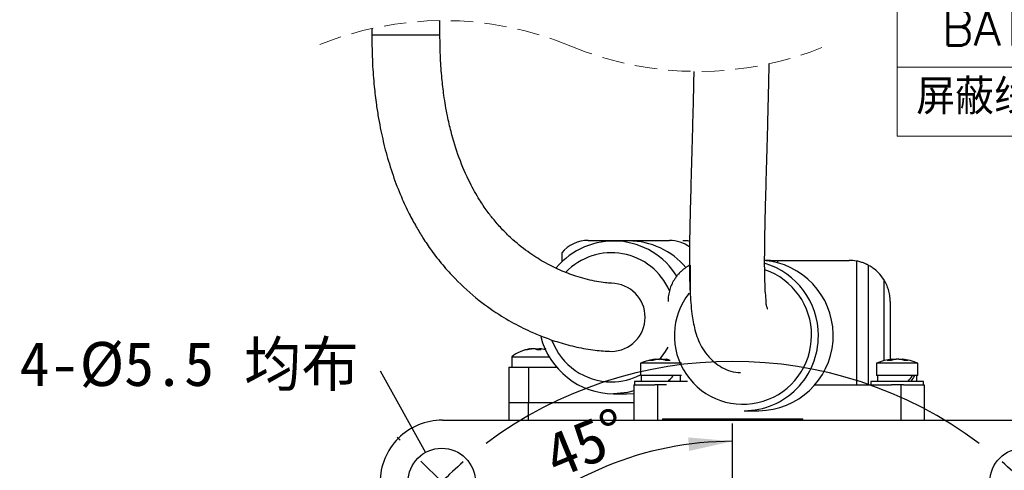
# Model space of a CAD drawing. Header units: millimetres. Extents: x 7 to 438, y 7 to 308.
# Tile 19 of 27: x 230 to 314, y 167 to 205. Entities that reach past the tile are written whole.
import ezdxf

# ---------------------------------------------------------------- set-up
doc = ezdxf.new("R2010")
doc.units = ezdxf.units.MM
doc.header["$LTSCALE"] = 1.5
doc.header["$PDSIZE"] = -1
doc.linetypes.add('SLD-实线', pattern=[0])
doc.linetypes.add('SLD-虚线', pattern=[1.905, 1.27, -0.635])
doc.layers.add('细实线层', color=7, linetype='SLD-实线')
doc.styles.add('SLDTEXTSTYLE0', font='txt', dxfattribs={"bigfont": 'bigfont'})
doc.styles.add('SLDTEXTSTYLE1', font='txt')
doc.dimstyles.new('SLDDIMSTYLE11', dxfattribs={"dimtxt": 3.75, "dimasz": 0, "dimexe": 0, "dimexo": 0.0625, "dimgap": 0.9375, "dimtad": 0, "dimtih": 1, "dimtoh": 1, "dimdec": 0, "dimrnd": 1e-09, "dimzin": 0, "dimdsep": 46, "dimtxsty": 'SLDTEXTSTYLE1', "dimblk1": 'NONE', "dimblk2": 'NONE', "dimsah": 1, "dimcen": 0.09, "dimadec": 0, "dimazin": 0, "dimtfac": 1, "dimtdec": 0, "dimtofl": 0, "dimtmove": 0, "dimatfit": 3, "dimldrblk": 'NONE', "dimfxl": 1, "dimfrac": 2, "dimtolj": 1, "dimtzin": 0, "dimarcsym": 0})
doc.dimstyles.new('SLDDIMSTYLE14', dxfattribs={"dimtxt": 3.75, "dimasz": 3.75, "dimexe": 0, "dimexo": 0.0625, "dimgap": 0.9375, "dimtad": 2, "dimdec": 4, "dimlfac": 1.5, "dimzin": 12, "dimdsep": 46, "dimtxsty": 'SLDTEXTSTYLE1', "dimsah": 1, "dimcen": 0.09, "dimazin": 3, "dimtfac": 1, "dimtdec": 3, "dimtofl": 0, "dimtmove": 0, "dimatfit": 3, "dimfxl": 1, "dimfrac": 2, "dimtolj": 1, "dimtzin": 12, "dimarcsym": 0})

# ---------------------------------------------------------------- blocks, each defined once
blk = doc.blocks.new('SW_TABLEANNOTATION_1')
at = {"color": 0, "linetype": 'SLD-实线', "lineweight": 18}
for p, q in [((0, 0), (0, -5.865)), ((0, 0), (16.366, 0)), ((16.366, 0), (51.568, 0)), ((51.568, 0), (51.568, -5.865)), ((0, -5.865), (0, -16.86)), ((0, -5.865), (16.366, -5.865)), ((16.366, -5.865), (16.366, -16.86)), ((16.366, -5.865), (51.568, -5.865)), ((51.568, -5.865), (51.568, -16.86))]:
    blk.add_line(p, q, dxfattribs=at)
at = {"color": 0, "linetype": 'Continuous', "lineweight": 0}
for p, q in [((0, -16.86), (0, -22.725)), ((0, -16.86), (16.366, -16.86)), ((16.366, -16.86), (16.366, -22.725)), ((16.366, -16.86), (51.568, -16.86)), ((51.568, -16.86), (51.568, -22.725)), ((0, -22.725), (0, -28.59)), ((0, -22.725), (16.366, -22.725)), ((16.366, -22.725), (16.366, -28.59)), ((16.366, -22.725), (51.568, -22.725)), ((51.568, -22.725), (51.568, -28.59)), ((0, -28.59), (0, -34.454)), ((0, -28.59), (16.366, -28.59)), ((16.366, -28.59), (16.366, -34.454)), ((16.366, -28.59), (51.568, -28.59)), ((51.568, -28.59), (51.568, -34.454)), ((0, -34.454), (0, -40.319)), ((0, -34.454), (16.366, -34.454)), ((16.366, -34.454), (16.366, -40.319)), ((16.366, -34.454), (51.568, -34.454)), ((51.568, -34.454), (51.568, -40.319)), ((0, -40.319), (0, -46.183)), ((0, -40.319), (16.366, -40.319)), ((16.366, -40.319), (16.366, -46.183)), ((16.366, -40.319), (51.568, -40.319)), ((51.568, -40.319), (51.568, -46.183)), ((0, -46.183), (0, -52.048)), ((0, -46.183), (16.366, -46.183)), ((16.366, -46.183), (16.366, -52.048)), ((16.366, -46.183), (51.568, -46.183)), ((51.568, -46.183), (51.568, -52.048)), ((0, -52.048), (0, -57.913)), ((0, -52.048), (16.366, -52.048)), ((16.366, -52.048), (16.366, -57.913)), ((16.366, -52.048), (51.568, -52.048)), ((51.568, -52.048), (51.568, -57.913)), ((0, -57.913), (16.366, -57.913)), ((16.366, -57.913), (51.568, -57.913))]:
    blk.add_line(p, q, dxfattribs=at)
at = {"color": 0, "linetype": 'Continuous', "lineweight": 0, "char_height": 3, "attachment_point": 1, "style": 'SLDTEXTSTYLE0'}
for s, insert in [('接线定义', (17.055, -1.019)), ('插头型号：', (23.776, -6.668)), ('信号名', (1.162, -9.758)), ('SC-CM15A09B041', (19.411, -11.918)), ('+5V', (4.909, -17.88)), ('1', (32.876, -17.88)), ('0V', (6, -23.744)), ('2', (32.876, -23.744)), ('PD+', (4.909, -29.609)), ('3', (32.876, -29.609)), ('PD-', (4.909, -35.473)), ('4', (32.876, -35.473)), ('BAT+', (3.818, -41.338)), ('5', (32.876, -41.338)), ('BAT-', (3.818, -47.203)), ('6', (32.876, -47.203)), ('屏蔽线', (1.636, -53.067)), ('7', (32.876, -53.067))]:
    blk.add_mtext(s, dxfattribs=dict(at, insert=insert))
blk = doc.blocks.new('_D_12')
at = {"layer": 'Defpoints', "color": 0}
for p in [(264.373, 168.049), (267.151, 163.048)]:
    blk.add_point(p, dxfattribs=at)
at = {"layer": '细实线层', "color": 0, "lineweight": -2}
for p, q in [((260.52, 174.986), (264.373, 168.049)), ((265.672, 165.548), (265.852, 165.548)), ((265.762, 165.458), (265.762, 165.638))]:
    blk.add_line(p, q, dxfattribs=at)
at = {"layer": '细实线层', "color": 0, "insert": (229.853, 177.458), "char_height": 3.75, "attachment_point": 1, "style": 'SLDTEXTSTYLE1'}
blk.add_mtext('\\A1;4-%%c5.5 均布', dxfattribs=at)
blk = doc.blocks.new('_None')
blk = doc.blocks.new('_D_14')
at = {"layer": '细实线层'}
blk.add_line((290.511, 167.8), (290.511, 170.502), dxfattribs=at)
blk.add_arc((290.511, 140.8), 28.202, 90, 135, dxfattribs=at)
for points in [[(290.511, 169.002), (286.731, 169.33), (286.807, 168.178)], [(270.569, 160.741), (273.77, 162.778), (273.01, 163.646)]]:
    blk.add_solid(points, dxfattribs=at)
at = {"layer": '细实线层', "insert": (274.103, 169.266), "char_height": 3.75, "attachment_point": 1, "rotation": 22.32639, "style": 'SLDTEXTSTYLE1'}
blk.add_mtext('45°', dxfattribs=at)
blk = doc.blocks.new('SW_CENTERMARKSYMBOL_0')
at = {"layer": '细实线层', "color": 0}
for p, q in [((0, 5), (0, 27)), ((0, 0), (0, 2.5)), ((-5, 0), (-27, 0)), ((0, 0), (-2.5, 0)), ((0, 0), (0, -2.5)), ((0, 0), (2.5, 0)), ((5, 0), (27, 0)), ((0, -5), (0, -27))]:
    blk.add_line(p, q, dxfattribs=at)
blk = doc.blocks.new('SW_CENTERMARKSYMBOL_1')
at = {"layer": '细实线层', "color": 0}
for p, q in [((-3.536, 3.536), (-3.79, 3.79)), ((53.033, 3.536), (53.288, 3.79)), ((0, 0), (-1.768, 1.768)), ((24.749, -19.749), (24.749, 2.5)), ((49.497, 0), (51.265, 1.768)), ((0, 0), (1.768, -1.768)), ((49.497, 0), (47.73, -1.768)), ((3.536, -3.536), (21.213, -21.213)), ((45.962, -3.536), (28.284, -21.213)), ((24.749, -24.749), (24.749, -22.249)), ((19.749, -24.749), (-2.5, -24.749)), ((24.749, -24.749), (22.249, -24.749)), ((24.749, -24.749), (24.749, -27.249)), ((24.749, -24.749), (27.249, -24.749)), ((29.749, -24.749), (51.997, -24.749)), ((3.536, -45.962), (21.213, -28.284)), ((45.962, -45.962), (28.284, -28.284)), ((24.749, -29.749), (24.749, -51.997)), ((0, -49.497), (1.768, -47.73)), ((49.497, -49.497), (47.73, -47.73)), ((0, -49.497), (-1.768, -51.265)), ((49.497, -49.497), (51.265, -51.265)), ((-3.536, -53.033), (-3.79, -53.288)), ((53.033, -53.033), (53.288, -53.288))]:
    blk.add_line(p, q, dxfattribs=at)
for centre, radius, start, end in [((24.749, -24.749), 35, 53.18498, 126.81502), ((24.795, -24.8), 35.068, 130.90986, 134.99455), ((24.789, -24.704), 34.939, 44.99511, 49.09465), ((24.793, -24.709), 34.941, 40.90543, 45.00501), ((24.8, -24.795), 35.069, 135.00572, 139.0901), ((24.749, -24.749), 35, 143.18549, 216.81475), ((24.749, -24.749), 35, 323.1847, 36.81503), ((24.799, -24.704), 35.067, 220.9098, 224.99438), ((24.794, -24.79), 34.939, 314.99489, 319.09467), ((24.794, -24.698), 35.068, 225.00543, 229.09016), ((24.79, -24.794), 34.939, 310.90532, 315.00492), ((24.749, -24.749), 35, 233.18523, 306.81477)]:
    blk.add_arc(centre, radius, start, end, dxfattribs=at)

msp = doc.modelspace()

# ---------------------------------------------------------------- linework, layer by layer
at = {"color": 7, "linetype": 'SLD-实线', "lineweight": 25}
for p, q in [((265.606574, 203.599593), (265.606574, 204.803374)), ((259.806575, 204.137271), (259.806575, 203.599593)), ((278.231053, 186.099593), (285.124707, 186.099593)), ((281.67788, 186.049914), (280.375518, 186.049914)), ((275.965994, 185.02573), (275.965994, 184.261768)), ((293.733626, 184.399594), (293.235996, 184.399594)), ((293.733626, 184.320985), (293.733626, 184.399594)), ((293.733626, 184.399594), (294.34798, 184.399594)), ((294.34798, 184.190164), (294.34798, 184.399594)), ((294.34798, 184.399594), (300.411047, 184.399594)), ((301.040095, 184.342601), (301.040095, 173.799591)), ((302.031796, 184.001716), (302.031796, 173.799591)), ((303.911046, 180.899592), (303.911046, 175.959414)), ((274.058244, 176.870058), (274.058244, 176.776501)), ((274.607749, 176.859897), (274.415628, 176.8233)), ((271.721036, 176.197592), (271.721036, 175.299593)), ((271.721036, 176.197592), (271.864829, 176.197592)), ((271.864829, 176.197592), (274.891285, 176.197592)), ((283.984358, 175.941013), (283.984358, 175.977867)), ((284.837735, 175.977867), (284.837735, 175.876079)), ((304.076922, 175.902997), (304.076922, 175.978359)), ((304.084358, 175.941013), (304.084358, 175.977867)), ((304.937734, 175.977867), (304.937734, 175.928377)), ((304.94517, 175.978246), (304.94517, 175.926643)), ((304.946083, 175.978246), (304.946971, 175.978417)), ((271.480662, 175.299593), (271.480662, 172.299592)), ((271.480662, 175.299593), (273.133366, 175.299593)), ((273.133366, 175.299593), (273.133366, 172.299592)), ((273.133366, 175.299593), (275.532429, 175.299593)), ((282.661047, 175.645374), (282.661047, 174.599594)), ((286.161046, 175.645374), (282.661047, 175.645374)), ((302.761046, 175.645374), (302.761046, 174.599594)), ((306.261047, 175.645374), (302.761046, 175.645374)), ((306.261047, 174.599594), (306.261047, 175.645374)), ((286.161046, 174.599594), (282.661047, 174.599594)), ((282.736046, 174.599594), (282.736046, 174.099593)), ((285.178104, 174.266586), (285.044171, 174.099593)), ((286.086046, 174.099593), (286.086046, 174.599594)), ((306.261047, 174.599594), (302.761046, 174.599594)), ((302.836047, 174.599594), (302.836047, 174.099593)), ((306.186046, 174.099593), (306.186046, 174.599594)), ((282.111047, 173.799591), (282.111047, 170.799593)), ((282.111047, 173.799591), (283.881394, 173.799591)), ((282.161046, 174.099593), (282.161046, 173.799591)), ((286.661046, 174.099593), (282.161046, 174.099593)), ((284.882745, 173.799591), (283.881394, 173.799591)), ((284.111046, 173.799591), (284.111046, 170.799593)), ((297.504532, 173.799591), (304.039347, 173.799591)), ((302.261046, 174.099593), (302.261046, 173.799591)), ((306.761046, 174.099593), (302.261046, 174.099593)), ((305.0407, 173.799591), (304.039347, 173.799591)), ((304.811047, 173.799591), (304.811047, 170.799593)), ((305.0407, 173.799591), (306.811047, 173.799591)), ((306.761046, 173.799591), (306.761046, 174.099593)), ((306.811047, 173.799591), (306.811047, 170.799593)), ((280.375518, 173.049914), (281.504232, 173.049914)), ((281.504232, 173.049914), (282.111047, 173.079184)), ((271.480662, 172.299592), (271.480662, 170.799593)), ((271.480662, 172.299592), (273.133366, 172.299592)), ((273.133366, 172.299592), (282.111047, 172.299592)), ((284.52908, 170.899595), (284.52908, 170.799593)), ((284.52908, 170.899595), (285.529081, 170.899595)), ((285.511046, 170.899595), (285.511046, 170.799593)), ((285.511046, 170.899595), (295.511047, 170.899595)), ((291.498551, 171.599591), (292.748818, 171.599591)), ((295.493013, 170.899595), (296.493013, 170.899595)), ((295.511047, 170.799593), (295.511047, 170.899595)), ((296.493013, 170.799593), (296.493013, 170.899595)), ((265.811046, 170.799593), (315.211046, 170.799593))]:
    msp.add_line(p, q, dxfattribs=at)
at = {"color": 8, "linetype": 'SLD-实线', "lineweight": 25}
for p, q in [((259.806575, 203.599593), (265.606574, 203.599593)), ((286.890297, 184.001716), (286.890297, 181.701934)), ((303.36819, 182.77184), (303.36819, 175.852049)), ((273.195524, 176.828677), (273.195524, 176.856142)), ((274.079813, 176.856142), (274.079813, 176.776355)), ((283.861441, 175.914686), (283.861441, 175.96403)), ((284.700928, 175.96403), (284.700928, 175.923894)), ((284.895576, 175.96403), (284.895576, 175.877575)), ((304.001141, 175.878112), (304.001141, 175.96403)), ((304.268566, 175.95229), (304.268566, 175.96403)), ((304.800929, 175.96403), (304.800929, 175.956186)), ((305.045855, 175.96403), (305.045855, 175.900894)), ((273.133366, 170.799593), (273.133366, 172.299592))]:
    msp.add_line(p, q, dxfattribs=at)
at = {"color": 7, "linetype": 'SLD-实线', "lineweight": 25, "flags": 128}
for points in [[(274.584118, 176.781003), (274.432857, 176.819418), (274.230599, 176.858761)], [(282.111047, 173.293373), (281.551745, 173.160589), (280.375518, 173.049914)]]:
    msp.add_lwpolyline(points, dxfattribs=at)
at = {"color": 8, "linetype": 'SLD-实线', "lineweight": 25, "flags": 128}
msp.add_lwpolyline([(284.290177, 175.942133), (284.798503, 176.640611), (285.011047, 177.01955)], dxfattribs=at)
at = {"color": 7, "linetype": 'SLD-实线', "lineweight": 25}
for centre in [(265.762309, 165.548331), (315.259783, 165.548331)]:
    msp.add_circle(centre, 2.860473, dxfattribs=at)
at = {"color": 7, "linetype": 'SLD-虚线', "lineweight": 18}
for centre, start, end in [((265.903318, 176.635128), 67.38013505, 112.61986495), ((287.572402, 228.64093), 247.38013505, 292.61986495)]:
    msp.add_arc(centre, 28.169809, start, end, dxfattribs=at)
at = {"color": 7, "linetype": 'SLD-实线', "lineweight": 25}
for centre, radius, start, end in [((280.377462, 179.693063), 6.351725, 31.68299441, 140.12769151), ((278.23638, 183.162625), 2.936973, 90.10392208, 140.62730259), ((281.666591, 179.687615), 6.36231, 40.1631291, 89.89834009), ((285.122356, 183.174177), 2.925417, 53.07011664, 89.95396089), ((292.661774, 178.005145), 6.406145, 270.77853403, 80.36818613), ((292.74936, 178.195679), 6.203882, 80.87126172, 85.48470611), ((300.411011, 180.899212), 3.500381, 79.64661037, 89.99940954), ((291.408559, 178.025764), 6.392815, 359.76545108, 73.12564954), ((280.41361, 179.475729), 6.425928, 194.11462767, 269.66035327), ((291.45466, 177.946324), 6.346884, 270.39622392, 0.48089559), ((273.721035, 173.699595), 3.199998, 99.03410019, 128.68218556), ((273.654904, 174.111771), 2.782553, 99.5026331, 107.08869083), ((272.907987, 176.277772), 0.498748, 81.84578439, 98.15421561), ((273.796398, 174.11173), 2.782595, 99.50273434, 107.08865626), ((273.473331, 176.260951), 0.647046, 52.09317374, 66.90547584), ((274.047202, 173.689107), 3.08741, 86.72572446, 93.27427554), ((273.826002, 176.260933), 0.647065, 52.09352931, 66.90544498), ((275.042523, 174.119499), 2.774672, 99.4970984, 103.01703271), ((275.187524, 174.104354), 2.790219, 102.90587214, 104.48322649), ((284.411057, 171.499545), 4.500048, 95.64373153, 112.88526318), ((284.29086, 172.995036), 2.999888, 98.22986364, 106.25191389), ((284.55058, 172.99505), 2.999873, 98.22984366, 106.25193387), ((284.208631, 174.295797), 1.700904, 68.19877485, 78.75182287), ((284.276707, 173.024458), 2.970024, 79.11158553, 81.78810471), ((284.563796, 174.295791), 1.700911, 68.1987869, 78.75178656), ((304.511028, 171.499665), 4.499927, 95.47069451, 112.88552225), ((304.365525, 173.896825), 2.099074, 99.99678762, 109.53675346), ((304.694365, 173.896878), 2.099019, 99.99671423, 109.53690477), ((304.645107, 173.026231), 2.96823, 98.21146963, 100.89350969), ((304.664729, 173.423542), 2.571191, 98.86330137, 102.94826398), ((304.351632, 173.394034), 2.60123, 72.51305695, 81.11209869), ((304.376671, 173.02423), 2.970255, 78.96566362, 81.78805434), ((304.511061, 171.499646), 4.499946, 67.11451704, 84.44631779), ((304.643949, 173.393985), 2.60128, 72.51313996, 81.11201568), ((283.581169, 174.145462), 1.734456, 85.70615306, 94.29384694), ((285.01791, 172.638343), 3.241575, 86.85958259, 93.14041741), ((303.827997, 173.100581), 2.779336, 86.60838342, 93.39161658), ((305.279436, 173.683211), 2.196706, 86.18483207, 93.81516793), ((280.371475, 178.588233), 6.463839, 316.0187194, 321.89753388), ((302.226517, 176.879608), 4.247651, 319.11953629, 327.53592444), ((302.930722, 176.060184), 3.403741, 324.82954876, 334.5886977), ((265.811042, 165.499596), 5.299997, 89.99996211, 180.00003789)]:
    msp.add_arc(centre, radius, start, end, dxfattribs=at)
at = {"color": 8, "linetype": 'SLD-实线', "lineweight": 25}
for centre, radius, start, end in [((280.206032, 179.665005), 5.379979, 23.44920644, 136.31493222), ((291.340943, 178.0338), 5.88125, 359.66675975, 70.92653293), ((280.167682, 179.549958), 2.900208, 270.61108957, 89.24058563), ((291.38682, 177.982409), 5.835299, 141.50941996, 0.16873544), ((280.225314, 179.470959), 5.421097, 200.29769951, 269.75221721), ((280.199536, 179.402665), 5.352754, 270.02498086, 297.37798841)]:
    msp.add_arc(centre, radius, start, end, dxfattribs=at)
at = {"color": 7, "linetype": 'SLD-实线', "lineweight": 25}
for points, knots in [([(259.806575, 203.599593), (259.818018, 202.78478), (259.838697, 201.312405), (259.992206, 199.326536), (260.176707, 197.767051), (260.372803, 196.513812), (260.630166, 195.154687), (261.012867, 193.532602), (261.586699, 191.648507), (262.256707, 189.904795), (262.935544, 188.447257), (263.557732, 187.291828), (264.188202, 186.248871), (264.926716, 185.161074), (265.832074, 183.995859), (267.142898, 182.538799), (268.799054, 181.042617), (270.702544, 179.704657), (272.186111, 178.873252), (273.372685, 178.304236), (274.451947, 177.852499), (275.768979, 177.394337), (277.242744, 177.00424), (278.737587, 176.720707), (279.732345, 176.672549), (280.199925, 176.649914)], [0, 0, 0, 0, 0.06515997, 0.117744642, 0.159214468, 0.190733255, 0.219178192, 0.269835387, 0.323947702, 0.376579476, 0.419101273, 0.452458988, 0.481490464, 0.516539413, 0.557558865, 0.599407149, 0.673173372, 0.735495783, 0.785115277, 0.809004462, 0.840721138, 0.878642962, 0.920425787, 0.962596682, 1, 1, 1, 1]), ([(280.203816, 182.449913), (280.030776, 182.458696), (279.612294, 182.479937), (278.926034, 182.591369), (278.14941, 182.760137), (277.380219, 182.979185), (276.66667, 183.223989), (275.735976, 183.594931), (274.585829, 184.150489), (273.173549, 185.032152), (271.953869, 185.995544), (270.954733, 186.969203), (270.234414, 187.784874), (269.578636, 188.631844), (268.876673, 189.671719), (268.032942, 191.174454), (267.200408, 193.115311), (266.609962, 195.04304), (266.20377, 196.826238), (265.946833, 198.341088), (265.756365, 199.979634), (265.631067, 201.697485), (265.615153, 202.933318), (265.606574, 203.599593)], [0, 0, 0, 0, 0.018289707, 0.044232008, 0.073297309, 0.102211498, 0.128642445, 0.152940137, 0.208004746, 0.263277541, 0.328483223, 0.371721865, 0.410474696, 0.443319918, 0.484795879, 0.542875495, 0.625083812, 0.707322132, 0.755450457, 0.818182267, 0.86948898, 0.929637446, 1, 1, 1, 1]), ([(293.433877, 180.24475), (293.438498, 180.246399), (293.508199, 180.271272), (293.342394, 180.565822), (293.388982, 180.954694), (293.28505, 181.637561), (293.265765, 182.395223), (293.234096, 183.412934), (293.23096, 184.796004), (293.253236, 186.640167), (293.302665, 188.785503), (293.3675, 191.138654), (293.439396, 193.645019), (293.499796, 195.863584), (293.546828, 197.746718), (293.58111, 199.259902), (293.605098, 200.386926), (293.615969, 201.00923), (293.618035, 201.127506)], [0, 0, 0, 0, 0.000684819, 0.010331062, 0.031061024, 0.06620033, 0.103857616, 0.141454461, 0.211777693, 0.302568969, 0.406005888, 0.519749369, 0.640367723, 0.765824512, 0.838234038, 0.910684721, 0.983024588, 1, 1, 1, 1]), ([(287.204023, 200.473529), (287.200647, 200.293526), (287.185011, 199.459857), (287.151156, 197.999854), (287.097129, 195.827888), (287.031118, 193.444166), (286.956816, 190.857632), (286.891333, 188.432307), (286.841942, 186.061477), (286.825201, 183.859083), (286.869092, 181.757314), (287.000846, 180.008421), (287.276986, 178.422892), (287.717813, 177.232232), (288.341715, 176.311707), (288.93118, 175.720751), (289.613925, 175.251968), (290.349295, 174.917398), (290.908977, 174.866933), (291.191877, 174.841425)], [0, 0, 0, 0, 0.019476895, 0.090205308, 0.157990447, 0.254521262, 0.34818386, 0.437927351, 0.516996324, 0.604725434, 0.676172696, 0.744399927, 0.794225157, 0.850035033, 0.88002517, 0.913965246, 0.939594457, 0.969467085, 1, 1, 1, 1]), ([(286.264682, 186.099593), (286.269891, 186.099585), (286.313879, 186.099522), (286.476333, 186.09543), (286.666572, 186.079108), (286.815383, 186.050759), (286.847738, 186.044595)], [0, 0, 0, 0, 0.026650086, 0.22504462, 0.831504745, 1, 1, 1, 1]), ([(302.031796, 184.001716), (302.020832, 184.007401), (301.990486, 184.023134), (301.933985, 184.05118), (301.855181, 184.08828), (301.754812, 184.132111), (301.632743, 184.180477), (301.490217, 184.230371), (301.329716, 184.278306), (301.177722, 184.316013), (301.079087, 184.335068), (301.040095, 184.342601)], [0, 0, 0, 0, 0.035200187, 0.097426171, 0.179774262, 0.283435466, 0.409535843, 0.553931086, 0.713693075, 0.886820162, 1, 1, 1, 1]), ([(286.890297, 184.001716), (286.880484, 183.996555), (286.856529, 183.983954), (286.814111, 183.960865), (286.758822, 183.929682), (286.692242, 183.890296), (286.615506, 183.842386), (286.529292, 183.785197), (286.433811, 183.717435), (286.332794, 183.640213), (286.228367, 183.553974), (286.12178, 183.458627), (286.012694, 183.352478), (285.876426, 183.207108), (285.717313, 183.016456), (285.609315, 182.854789), (285.553904, 182.77184)], [0, 0, 0, 0, 0.018107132, 0.044204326, 0.0788674, 0.121766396, 0.170527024, 0.226590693, 0.290700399, 0.361700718, 0.434196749, 0.511826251, 0.595192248, 0.68267456, 0.837185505, 1, 1, 1, 1]), ([(303.36819, 182.77184), (303.22429, 182.971604), (302.960498, 183.337809), (302.517665, 183.707807), (302.209426, 183.906562), (302.066571, 183.983087), (302.031796, 184.001716)], [0, 0, 0, 0, 0.400987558, 0.735080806, 0.935509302, 1, 1, 1, 1]), ([(285.553904, 182.77184), (285.512569, 182.703612), (285.430317, 182.567845), (285.324967, 182.354349), (285.233816, 182.136015), (285.156021, 181.906415), (285.093064, 181.666967), (285.046437, 181.41726), (285.01802, 181.164668), (285.011135, 180.991434), (285.01105, 180.903071), (285.011047, 180.899592)], [0, 0, 0, 0, 0.121120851, 0.241020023, 0.361197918, 0.480281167, 0.608945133, 0.736938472, 0.865782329, 0.994715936, 1, 1, 1, 1]), ([(303.911046, 180.899592), (303.911043, 180.903071), (303.910885, 181.073189), (303.885437, 181.415665), (303.776916, 181.897188), (303.608011, 182.35715), (303.449547, 182.631159), (303.36819, 182.77184)], [0, 0, 0, 0, 0.00528732, 0.258560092, 0.519699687, 0.753407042, 1, 1, 1, 1]), ([(273.195524, 176.856142), (273.210162, 176.858521), (273.238413, 176.863111), (273.278153, 176.868664), (273.313266, 176.872645), (273.340748, 176.87509), (273.363586, 176.875409), (273.373985, 176.875155), (273.384831, 176.872327), (273.383442, 176.870259), (273.383262, 176.869991)], [0, 0, 0, 0, 0.23250657, 0.4487209, 0.630525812, 0.782945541, 0.891851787, 0.963386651, 0.995250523, 1, 1, 1, 1]), ([(273.727134, 176.856142), (273.719865, 176.858641), (273.702999, 176.864438), (273.673625, 176.869329), (273.637856, 176.873243), (273.597237, 176.87525), (273.552274, 176.875578), (273.505181, 176.874155), (273.456278, 176.870974), (273.40012, 176.865668), (273.360317, 176.85966), (273.337006, 176.856142)], [0, 0, 0, 0, 0.058589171, 0.135930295, 0.226466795, 0.333317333, 0.446100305, 0.569609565, 0.692826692, 0.820102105, 1, 1, 1, 1]), ([(273.724964, 176.85978), (273.728926, 176.860937), (273.737472, 176.863434), (273.751446, 176.866346), (273.767071, 176.868939), (273.784214, 176.871092), (273.802767, 176.872829), (273.82289, 176.874149), (273.851654, 176.875311), (273.881638, 176.875519), (273.912591, 176.874882), (273.944897, 176.873637), (273.977523, 176.871528), (274.010217, 176.868639), (274.032691, 176.866221), (274.048733, 176.864387), (274.056452, 176.86329), (274.058244, 176.863035)], [0, 0, 0, 0, 0.0369384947, 0.0796793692, 0.1276830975, 0.1787126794, 0.2343166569, 0.2944853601, 0.3592260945, 0.4920216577, 0.5628284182, 0.6363872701, 0.7814367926, 0.8554655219, 0.9302038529, 0.9837909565, 1, 1, 1, 1]), ([(274.246548, 176.856142), (274.239111, 176.857368), (274.224484, 176.85978), (274.202835, 176.863107), (274.181979, 176.866122), (274.162344, 176.868734), (274.144178, 176.870926), (274.127535, 176.872691), (274.112314, 176.874047), (274.095652, 176.875139), (274.081677, 176.875603), (274.069894, 176.874972), (274.063918, 176.874086), (274.057753, 176.872349), (274.058655, 176.867932), (274.061174, 176.865862), (274.066011, 176.862447), (274.072388, 176.859333), (274.077713, 176.857045), (274.079813, 176.856142)], [0, 0, 0, 0, 0.104038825, 0.204628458, 0.302349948, 0.394919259, 0.478037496, 0.55493216, 0.625905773, 0.689083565, 0.784926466, 0.820893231, 0.847960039, 0.876052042, 0.886293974, 0.902805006, 0.919910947, 0.968414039, 1, 1, 1, 1]), ([(283.861441, 175.96403), (283.867863, 175.964951), (283.880308, 175.966735), (283.898414, 175.969248), (283.915243, 175.971519), (283.930442, 175.973482), (283.943839, 175.975132), (283.955325, 175.97645), (283.965169, 175.977469), (283.972655, 175.97811), (283.978942, 175.978527), (283.981346, 175.97841), (283.984655, 175.978413), (283.98422, 175.977926), (283.984168, 175.977867)], [0, 0, 0, 0, 0.156908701, 0.30408251, 0.442143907, 0.567617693, 0.674869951, 0.768343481, 0.848104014, 0.911735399, 0.956629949, 0.985506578, 0.998269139, 1, 1, 1, 1]), ([(284.540408, 175.96403), (284.5353, 175.964979), (284.524556, 175.966974), (284.507462, 175.969437), (284.488686, 175.971704), (284.468608, 175.973642), (284.44746, 175.975272), (284.425284, 175.976581), (284.401926, 175.977571), (284.369716, 175.978437), (284.336971, 175.978593), (284.30389, 175.97809), (284.278877, 175.977364), (284.254124, 175.976312), (284.22984, 175.974948), (284.205792, 175.97326), (284.179439, 175.970997), (284.151235, 175.968106), (284.131016, 175.965365), (284.121164, 175.96403)], [0, 0, 0, 0, 0.0370483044, 0.0779217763, 0.1231307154, 0.171907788, 0.2217590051, 0.2743840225, 0.3303196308, 0.3884742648, 0.5041576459, 0.5637978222, 0.6244096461, 0.6825968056, 0.7404767, 0.79785157, 0.8545036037, 0.9291027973, 1, 1, 1, 1]), ([(284.411046, 175.977122), (284.413984, 175.977253), (284.425068, 175.977747), (284.444178, 175.978201), (284.468554, 175.978517), (284.49314, 175.97847), (284.518203, 175.978091), (284.551328, 175.977128), (284.584114, 175.975519), (284.616301, 175.97326), (284.642654, 175.970997), (284.670858, 175.968106), (284.691076, 175.965365), (284.700928, 175.96403)], [0, 0, 0, 0, 0.030357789, 0.114560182, 0.197367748, 0.282064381, 0.36841852, 0.456180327, 0.624231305, 0.707306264, 0.789333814, 0.8973466, 1, 1, 1, 1]), ([(284.859091, 175.977217), (284.858179, 175.977313), (284.854671, 175.97768), (284.847554, 175.978228), (284.843232, 175.978573), (284.837303, 175.978346), (284.838967, 175.97663), (284.841608, 175.97623), (284.846328, 175.97457), (284.853049, 175.973043), (284.863338, 175.970626), (284.877736, 175.967597), (284.889215, 175.965302), (284.895576, 175.96403)], [0, 0, 0, 0, 0.034175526, 0.131488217, 0.244252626, 0.263773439, 0.275457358, 0.310225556, 0.369993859, 0.455382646, 0.567056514, 0.760110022, 1, 1, 1, 1]), ([(304.001141, 175.96403), (304.006339, 175.964944), (304.016233, 175.966683), (304.030327, 175.969192), (304.042813, 175.971461), (304.053437, 175.973394), (304.062061, 175.975099), (304.068637, 175.976229), (304.073252, 175.977578), (304.075765, 175.977601), (304.077309, 175.978803), (304.073595, 175.978111), (304.071045, 175.978112), (304.067522, 175.977605), (304.065366, 175.977296)], [0, 0, 0, 0, 0.178671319, 0.340072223, 0.484594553, 0.608220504, 0.705786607, 0.781650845, 0.835402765, 0.864843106, 0.870066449, 0.889197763, 0.932227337, 1, 1, 1, 1]), ([(304.753526, 175.96403), (304.747175, 175.964974), (304.734033, 175.966927), (304.713508, 175.969406), (304.691605, 175.971677), (304.668772, 175.973622), (304.645275, 175.975257), (304.621168, 175.97657), (304.59628, 175.977563), (304.562907, 175.978426), (304.529596, 175.978598), (304.49655, 175.978095), (304.472219, 175.977372), (304.448577, 175.976323), (304.425824, 175.974962), (304.403737, 175.973281), (304.380145, 175.971029), (304.355604, 175.968182), (304.338278, 175.965373), (304.329992, 175.96403)], [0, 0, 0, 0, 0.045326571, 0.093799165, 0.145935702, 0.200782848, 0.255570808, 0.312212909, 0.371224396, 0.431405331, 0.547893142, 0.606364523, 0.664723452, 0.719731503, 0.773435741, 0.825636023, 0.876100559, 0.940746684, 1, 1, 1, 1]), ([(304.937924, 175.977867), (304.938069, 175.977666), (304.93877, 175.97669), (304.941605, 175.976207), (304.943824, 175.975474), (304.94517, 175.975029)], [0, 0, 0, 0, 0.09280214, 0.449944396, 1, 1, 1, 1]), ([(304.959092, 175.977217), (304.958172, 175.97731), (304.954636, 175.977668), (304.950456, 175.978127), (304.947181, 175.9782), (304.946537, 175.978214)], [0, 0, 0, 0, 0.220121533, 0.846605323, 1, 1, 1, 1]), ([(304.948424, 175.97827), (304.949205, 175.978194), (304.951978, 175.977925), (304.957317, 175.977219), (304.965106, 175.976176), (304.974788, 175.974798), (304.986443, 175.9731), (305.002057, 175.970766), (305.022085, 175.967722), (305.037561, 175.965318), (305.045855, 175.96403)], [0, 0, 0, 0, 0.023895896, 0.084889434, 0.164041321, 0.263301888, 0.382828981, 0.522859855, 0.744282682, 1, 1, 1, 1])]:
    msp.add_open_spline(points, degree=3, knots=knots, dxfattribs=at)

# ---------------------------------------------------------------- block references
at = {"color": 7, "linetype": 'Continuous', "lineweight": 0}
msp.add_blockref('SW_TABLEANNOTATION_1', (304.499972, 252.894639), dxfattribs=at)
at = {"layer": '细实线层'}
for name, p in [('SW_CENTERMARKSYMBOL_1', (265.76231, 165.54833)), ('SW_CENTERMARKSYMBOL_0', (290.511047, 140.799592))]:
    msp.add_blockref(name, p, dxfattribs=at)

# ---------------------------------------------------------------- dimensions: what is measured, and where the dimension line sits
dim = msp.add_diameter_dim_2p(p1=(267.151363, 163.047763), p2=(264.373256, 168.048898), text='4-%%c5.5 均布', dimstyle='SLDDIMSTYLE11', dxfattribs=at)
dim.commit()
dim.dimension.update_dxf_attribs({"geometry": '_D_12', "text_midpoint": (244.717554, 174.985638), "dimtype": 163})
dim = msp.add_angular_dim_2l(base=(279.718615, 166.854828), line1=((269.552736, 161.757904), (290.511046, 140.799593)), line2=((290.511046, 167.799593), (290.511046, 113.799593)), dimstyle='SLDDIMSTYLE14', dxfattribs=at)
dim.commit()
dim.dimension.update_dxf_attribs({"geometry": '_D_14', "text_midpoint": (279.797614, 166.887411), "dimtype": 162})

doc.saveas('drawing.dxf')
